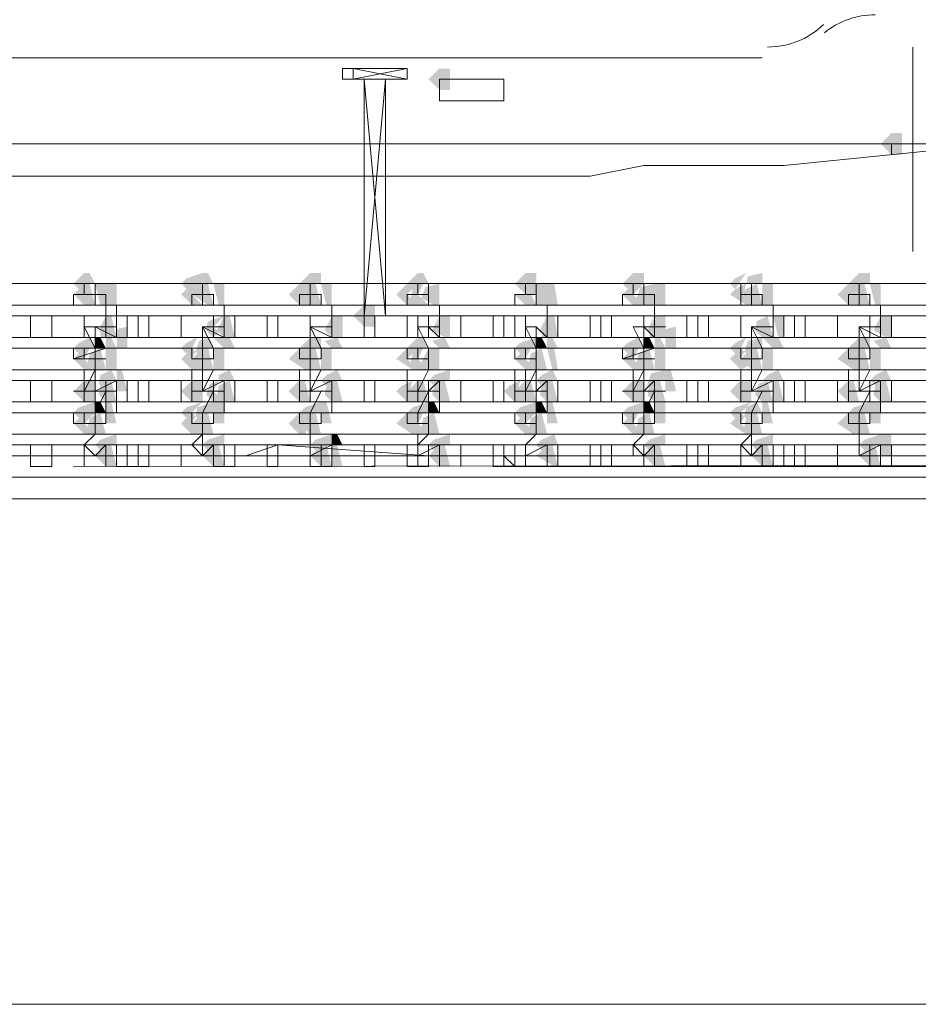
# Model space of a CAD drawing. Header units: millimetres. Extents: x -3176 to 162662, y -36434 to 57907.
# Tile 66 of 155: x 72193 to 73081, y 46511 to 47485. Entities that reach past the tile are written whole.
import ezdxf

# ---------------------------------------------------------------- set-up
doc = ezdxf.new("R2010")
doc.units = ezdxf.units.MM
doc.linetypes.add('1-Sheet - 32170-CIV-6170-DW-2035-015-01 - RZUTY$0$IMPORT-HIDDENX2 _6_', pattern=[238125000.0, 158750000.0, -79375000.0])
doc.layers.get('0').update_dxf_attribs({"lineweight": 5})
doc.layers.add('1-Sheet - 32170-CIV-6170-DW-2035-015-01 - RZUTY$0$CIV_KEYPLAN', color=8, linetype='Continuous', lineweight=0)
doc.layers.add('1-Sheet - 32170-CIV-6170-DW-2035-015-01 - RZUTY$0$PLAN ORIENTACYJNY _KEY PLAN__dwg _3_', color=8, linetype='Continuous', lineweight=0)

# ---------------------------------------------------------------- blocks, each defined once
blk = doc.blocks.new('1-Sheet - 32170-CIV-6170-DW-2035-015-01 - RZUTY$0$PLAN ORIENTACYJNY _KEY PLAN__dwg_A$Ccfc037ab-730732-A_KEY_PLAN')
at = {"layer": '1-Sheet - 32170-CIV-6170-DW-2035-015-01 - RZUTY$0$CIV_KEYPLAN'}
for points in [[(1048.743, 2202.969), (1048.743, 2205.098), (1047.679, 2205.098), (1046.614, 2204.033), (1047.679, 2202.969)], [(1092.383, 2196.583), (1093.447, 2196.583), (1093.447, 2198.711), (1092.383, 2198.711), (1091.318, 2197.647)], [(1012.022, 2183.278), (1013.087, 2183.81), (1013.619, 2183.81), (1013.087, 2184.875), (1012.554, 2184.875), (1011.49, 2183.81)], [(1023.198, 2182.746), (1023.73, 2183.278), (1023.553, 2184.165), (1024.263, 2184.875), (1022.666, 2184.342), (1022.134, 2183.81), (1022.666, 2183.278)], [(1023.73, 2183.278), (1024.795, 2183.81), (1025.327, 2183.81), (1024.795, 2184.875), (1024.263, 2184.875), (1023.198, 2183.81)], [(1034.374, 2183.278), (1035.439, 2183.81), (1035.971, 2183.81), (1035.971, 2184.875), (1034.906, 2184.875), (1033.842, 2183.81)], [(1045.018, 2183.278), (1046.082, 2183.81), (1046.614, 2183.81), (1046.082, 2184.875), (1045.55, 2184.875), (1044.486, 2183.81)], [(1056.194, 2182.746), (1057.258, 2182.746), (1057.258, 2184.875), (1056.194, 2184.875), (1055.129, 2183.81), (1055.662, 2183.278)], [(1066.838, 2182.746), (1067.902, 2183.81), (1067.902, 2184.875), (1066.838, 2184.875), (1065.773, 2183.81), (1066.305, 2183.278)], [(1076.949, 2183.278), (1078.013, 2184.875), (1076.949, 2184.342), (1076.417, 2183.81)], [(1079.078, 2183.81), (1079.61, 2183.81), (1079.61, 2184.875), (1078.191, 2184.52), (1078.013, 2183.81), (1078.546, 2183.81)], [(1088.657, 2183.278), (1089.722, 2183.81), (1090.254, 2183.81), (1090.254, 2184.875), (1089.189, 2184.875), (1088.125, 2183.81)], [(1013.619, 2181.681), (1013.087, 2183.81), (1012.022, 2183.278), (1011.49, 2182.746), (1012.554, 2181.681)], [(1014.683, 2181.681), (1014.683, 2183.81), (1013.619, 2183.81), (1014.151, 2181.681)], [(1014.683, 2181.681), (1015.748, 2181.681), (1015.748, 2183.81), (1014.683, 2183.81), (1014.683, 2182.746)], [(1025.327, 2181.681), (1024.795, 2183.81), (1023.73, 2183.278), (1023.198, 2182.746), (1024.795, 2181.681)], [(1026.391, 2181.681), (1026.391, 2183.81), (1025.327, 2183.81), (1025.859, 2181.681)], [(1034.906, 2181.681), (1034.197, 2183.101), (1034.374, 2183.278), (1033.842, 2183.81), (1032.778, 2182.746), (1033.842, 2181.681)], [(1035.971, 2181.681), (1035.439, 2183.81), (1034.374, 2183.278), (1033.842, 2182.746), (1034.906, 2181.681)], [(1037.035, 2181.681), (1037.035, 2183.81), (1035.971, 2183.81), (1036.503, 2181.681)], [(1044.486, 2181.681), (1045.55, 2181.681), (1044.486, 2182.746), (1045.018, 2183.278), (1044.486, 2183.81), (1043.421, 2182.746)], [(1046.614, 2181.681), (1045.55, 2182.746), (1046.082, 2183.81), (1045.018, 2183.278), (1044.84, 2182.391), (1045.55, 2181.681)], [(1047.679, 2181.681), (1047.679, 2183.81), (1046.26, 2183.455), (1045.905, 2182.391), (1047.147, 2181.681)], [(1058.323, 2181.681), (1058.323, 2183.81), (1057.258, 2183.81), (1057.258, 2181.681)], [(1059.044, 2181.681), (1059.387, 2181.681), (1059.044, 2183.81), (1058.323, 2183.81), (1058.323, 2181.681)], [(1067.902, 2181.681), (1068.966, 2181.681), (1068.966, 2183.81), (1067.547, 2183.455), (1067.192, 2182.391)], [(1070.031, 2181.681), (1070.031, 2183.81), (1068.966, 2183.81), (1068.966, 2181.681)], [(1078.546, 2181.681), (1077.836, 2183.101), (1078.013, 2183.81), (1076.949, 2183.278), (1076.417, 2182.746), (1078.013, 2181.681)], [(1079.61, 2181.681), (1079.078, 2183.81), (1078.013, 2183.278), (1077.481, 2182.746), (1078.546, 2181.681)], [(1080.674, 2181.681), (1080.674, 2183.81), (1079.61, 2183.81), (1079.61, 2181.681)], [(1089.189, 2181.681), (1088.48, 2183.101), (1088.657, 2183.278), (1088.125, 2183.81), (1087.061, 2182.746), (1088.125, 2181.681)], [(1089.189, 2181.681), (1090.254, 2181.681), (1089.722, 2183.81), (1088.657, 2183.278), (1088.125, 2182.746)], [(1091.318, 2181.681), (1091.318, 2183.81), (1090.254, 2183.81), (1090.786, 2181.681)], [(1024.263, 2181.681), (1022.666, 2183.278), (1022.134, 2182.746), (1023.198, 2181.681)], [(1057.258, 2181.681), (1056.726, 2182.746), (1055.129, 2182.746), (1056.194, 2181.681)], [(1066.838, 2181.681), (1067.902, 2181.681), (1066.305, 2183.278), (1065.773, 2182.746)], [(1041.293, 2179.553), (1041.293, 2181.681), (1040.228, 2181.681), (1039.164, 2180.617), (1040.228, 2179.553)], [(1015.215, 2178.488), (1015.748, 2178.488), (1015.215, 2180.617), (1014.683, 2180.617), (1013.974, 2179.198), (1014.683, 2178.488)], [(1025.327, 2178.488), (1025.859, 2179.02), (1025.327, 2179.553), (1026.391, 2180.617), (1024.795, 2180.085), (1024.617, 2179.198)], [(1026.924, 2178.488), (1027.456, 2178.488), (1026.924, 2180.617), (1026.391, 2180.617), (1025.682, 2179.198), (1026.391, 2178.488)], [(1037.567, 2178.488), (1038.099, 2178.488), (1038.099, 2180.617), (1037.035, 2180.617), (1036.325, 2179.198), (1037.035, 2178.488)], [(1048.743, 2178.488), (1048.743, 2180.617), (1047.679, 2180.617), (1046.969, 2179.198), (1048.211, 2178.488)], [(1058.855, 2178.488), (1059.387, 2178.488), (1059.044, 2180.617), (1058.323, 2180.617), (1057.613, 2179.198), (1058.323, 2178.488)], [(1069.498, 2178.488), (1070.031, 2178.488), (1070.031, 2180.617), (1068.966, 2180.617), (1068.257, 2179.198), (1068.966, 2178.488)], [(1079.61, 2178.488), (1080.674, 2178.488), (1080.142, 2180.617), (1079.078, 2180.085), (1078.9, 2179.198)], [(1081.739, 2178.488), (1081.739, 2180.617), (1080.674, 2180.617), (1081.207, 2178.488)], [(1092.383, 2178.488), (1092.383, 2180.617), (1091.318, 2180.617), (1090.609, 2179.198), (1091.85, 2178.488)], [(1015.748, 2177.424), (1016.812, 2177.424), (1016.812, 2179.553), (1015.748, 2179.316), (1015.748, 2178.488)], [(1071.095, 2177.424), (1071.095, 2179.553), (1070.031, 2179.316), (1070.031, 2177.424)], [(1012.022, 2176.892), (1013.087, 2177.424), (1013.619, 2177.424), (1013.087, 2178.488), (1012.022, 2177.956), (1011.49, 2177.424)], [(1014.151, 2177.424), (1014.683, 2177.424), (1014.151, 2178.488), (1013.619, 2178.488), (1013.619, 2177.424)], [(1023.198, 2176.36), (1023.553, 2177.069), (1023.198, 2177.424), (1023.73, 2178.488), (1022.666, 2177.956), (1022.134, 2177.424), (1022.666, 2176.892)], [(1023.73, 2176.892), (1024.795, 2177.424), (1025.327, 2177.424), (1024.795, 2178.488), (1023.908, 2178.133), (1023.553, 2177.069)], [(1027.456, 2177.424), (1026.924, 2178.488), (1025.327, 2178.488), (1026.391, 2177.424)], [(1034.374, 2176.892), (1035.439, 2177.424), (1035.971, 2177.424), (1035.971, 2178.488), (1034.906, 2178.488), (1033.842, 2177.424)], [(1038.099, 2177.424), (1037.567, 2178.488), (1036.325, 2178.133), (1037.035, 2177.424)], [(1045.018, 2176.892), (1046.082, 2177.424), (1046.614, 2177.424), (1046.082, 2178.488), (1045.55, 2178.488), (1044.486, 2177.424)], [(1047.679, 2177.424), (1048.743, 2177.424), (1048.211, 2178.488), (1046.969, 2178.133), (1047.324, 2177.779)], [(1055.662, 2176.892), (1056.726, 2177.424), (1057.258, 2177.424), (1057.258, 2178.488), (1055.662, 2177.956), (1055.129, 2177.424)], [(1057.79, 2177.424), (1058.323, 2177.424), (1057.79, 2178.488), (1057.258, 2178.488), (1057.258, 2177.424)], [(1066.305, 2176.892), (1067.37, 2177.424), (1067.902, 2177.424), (1067.37, 2178.488), (1066.305, 2177.956), (1065.773, 2177.424)], [(1068.434, 2177.424), (1068.966, 2177.424), (1068.434, 2178.488), (1067.902, 2178.488), (1067.902, 2177.424)], [(1077.481, 2176.36), (1077.836, 2177.069), (1077.481, 2177.424), (1078.013, 2178.488), (1076.949, 2177.956), (1076.417, 2177.424), (1076.949, 2176.892)], [(1078.013, 2176.892), (1079.078, 2177.424), (1079.61, 2177.424), (1079.61, 2178.488), (1078.191, 2178.133), (1077.836, 2177.069)], [(1081.739, 2177.424), (1081.207, 2178.488), (1079.61, 2178.488), (1080.674, 2177.424)], [(1088.657, 2176.892), (1089.722, 2177.424), (1090.254, 2177.424), (1090.254, 2178.488), (1089.189, 2178.488), (1088.125, 2177.424)], [(1091.318, 2177.424), (1092.383, 2177.424), (1091.85, 2178.488), (1090.609, 2178.133), (1090.963, 2177.779)], [(1013.619, 2175.295), (1012.554, 2176.36), (1013.087, 2177.424), (1012.022, 2176.892), (1011.49, 2176.36), (1012.554, 2175.295)], [(1013.619, 2175.295), (1014.683, 2175.295), (1014.151, 2177.424), (1013.087, 2176.892), (1012.909, 2176.005), (1013.264, 2175.65)], [(1014.683, 2175.295), (1015.748, 2175.295), (1015.748, 2177.424), (1014.683, 2177.424), (1014.683, 2176.36)], [(1024.263, 2175.295), (1022.666, 2176.892), (1022.134, 2176.36), (1023.198, 2175.295)], [(1024.263, 2175.295), (1025.327, 2175.295), (1024.795, 2177.424), (1023.73, 2176.892), (1023.198, 2176.36)], [(1025.327, 2175.295), (1026.391, 2175.295), (1026.391, 2177.424), (1025.327, 2177.424), (1025.327, 2176.36)], [(1034.906, 2175.295), (1034.197, 2176.714), (1034.374, 2176.892), (1033.842, 2177.424), (1032.778, 2176.36), (1034.374, 2175.295)], [(1034.906, 2175.295), (1035.971, 2175.295), (1035.439, 2177.424), (1034.374, 2176.892), (1033.842, 2176.36), (1034.552, 2175.65)], [(1037.035, 2175.295), (1037.035, 2177.424), (1035.971, 2177.424), (1035.971, 2175.295)], [(1045.55, 2175.295), (1044.486, 2176.36), (1045.018, 2176.892), (1044.486, 2177.424), (1043.421, 2176.36), (1045.018, 2175.295)], [(1046.614, 2175.295), (1045.55, 2176.36), (1046.082, 2177.424), (1045.018, 2176.892), (1044.84, 2176.005), (1045.55, 2175.295)], [(1047.679, 2175.295), (1047.679, 2177.424), (1046.614, 2177.424), (1045.905, 2176.005), (1046.614, 2175.295)], [(1056.194, 2175.295), (1057.258, 2175.295), (1056.194, 2176.36), (1056.726, 2177.424), (1055.662, 2176.892), (1055.129, 2176.36), (1055.839, 2175.65)], [(1057.258, 2175.295), (1058.323, 2175.295), (1057.79, 2177.424), (1056.726, 2176.892), (1056.549, 2176.005), (1056.903, 2175.65)], [(1059.044, 2175.295), (1059.387, 2175.295), (1059.044, 2177.424), (1058.323, 2177.424), (1058.855, 2175.295)], [(1067.902, 2175.295), (1066.838, 2176.36), (1067.37, 2177.424), (1066.305, 2176.892), (1065.773, 2176.36), (1066.838, 2175.295)], [(1068.966, 2175.295), (1068.434, 2177.424), (1067.37, 2176.892), (1067.192, 2176.005), (1067.902, 2175.295)], [(1068.966, 2175.295), (1070.031, 2175.295), (1070.031, 2177.424), (1068.966, 2177.424), (1068.966, 2176.36)], [(1077.481, 2175.295), (1078.191, 2175.65), (1076.949, 2176.892), (1076.417, 2176.36), (1077.126, 2175.65)], [(1079.61, 2175.295), (1079.078, 2177.424), (1078.013, 2176.892), (1077.481, 2176.36), (1078.546, 2175.295)], [(1080.674, 2175.295), (1080.674, 2177.424), (1079.61, 2177.424), (1079.61, 2175.295)], [(1089.189, 2175.295), (1088.48, 2176.714), (1088.657, 2176.892), (1088.125, 2177.424), (1087.061, 2176.36), (1088.657, 2175.295)], [(1089.189, 2175.295), (1090.254, 2175.295), (1089.722, 2177.424), (1088.657, 2176.892), (1088.125, 2176.36), (1088.835, 2175.65)], [(1091.318, 2175.295), (1091.318, 2177.424), (1090.254, 2177.424), (1090.254, 2175.295)], [(1014.151, 2173.699), (1015.215, 2174.231), (1015.748, 2174.231), (1015.215, 2175.295), (1014.151, 2174.763), (1013.974, 2173.876)], [(1016.28, 2173.166), (1016.812, 2173.166), (1016.28, 2175.295), (1015.748, 2175.295), (1015.748, 2173.166)], [(1026.391, 2174.231), (1027.456, 2174.231), (1026.924, 2175.295), (1025.859, 2174.763), (1025.859, 2174.231)], [(1036.503, 2173.699), (1037.567, 2174.231), (1038.099, 2174.231), (1037.567, 2175.295), (1036.503, 2174.763), (1035.971, 2174.231)], [(1047.147, 2173.699), (1048.211, 2174.231), (1048.743, 2174.231), (1048.743, 2175.295), (1047.147, 2174.763), (1046.614, 2174.231)], [(1057.79, 2173.699), (1059.044, 2174.231), (1059.387, 2174.231), (1058.855, 2175.295), (1057.79, 2174.763), (1057.258, 2174.231)], [(1068.434, 2173.699), (1069.498, 2174.231), (1070.031, 2174.231), (1070.031, 2175.295), (1068.611, 2174.94), (1068.257, 2173.876)], [(1070.563, 2173.166), (1071.095, 2173.166), (1070.563, 2175.295), (1070.031, 2175.295), (1070.031, 2173.166)], [(1080.142, 2174.231), (1081.739, 2174.231), (1081.207, 2175.295), (1080.142, 2174.763), (1079.61, 2174.231)], [(1090.786, 2173.699), (1091.85, 2174.231), (1092.383, 2174.231), (1091.85, 2175.295), (1090.786, 2174.763), (1090.254, 2174.231)], [(1012.554, 2172.102), (1013.619, 2172.102), (1013.619, 2174.231), (1012.554, 2174.231), (1011.49, 2173.166)], [(1014.683, 2172.102), (1015.748, 2172.102), (1015.215, 2174.231), (1014.151, 2173.699), (1013.974, 2172.812)], [(1023.198, 2172.102), (1024.263, 2172.102), (1024.263, 2174.231), (1023.198, 2174.231), (1022.134, 2173.166)], [(1026.391, 2172.102), (1025.327, 2173.166), (1025.859, 2174.231), (1024.972, 2173.876), (1024.617, 2172.812), (1025.327, 2172.102)], [(1026.391, 2172.102), (1027.456, 2172.102), (1026.924, 2174.231), (1025.859, 2173.699), (1025.682, 2172.812)], [(1034.906, 2172.102), (1034.374, 2174.231), (1033.842, 2174.231), (1032.778, 2173.166), (1033.842, 2172.102)], [(1037.035, 2172.102), (1038.099, 2172.102), (1037.567, 2174.231), (1036.503, 2173.699), (1036.325, 2172.812)], [(1044.486, 2172.102), (1045.55, 2172.102), (1044.84, 2173.521), (1045.018, 2174.231), (1043.953, 2173.699), (1043.421, 2173.166)], [(1046.614, 2172.102), (1046.082, 2174.231), (1045.55, 2174.231), (1044.486, 2173.166), (1045.55, 2172.102)], [(1047.679, 2172.102), (1048.743, 2172.102), (1048.211, 2174.231), (1047.147, 2173.699), (1046.969, 2172.812), (1047.324, 2172.457)], [(1055.129, 2172.102), (1056.194, 2172.102), (1055.484, 2173.521), (1055.662, 2174.231), (1054.597, 2173.699), (1054.065, 2173.166)], [(1057.258, 2172.102), (1056.726, 2174.231), (1056.194, 2174.231), (1055.129, 2173.166), (1056.194, 2172.102)], [(1058.323, 2172.102), (1059.387, 2172.102), (1058.855, 2174.231), (1057.79, 2173.699), (1057.613, 2172.812), (1057.968, 2172.457)], [(1066.838, 2172.102), (1067.902, 2172.102), (1067.902, 2174.231), (1066.838, 2174.231), (1065.773, 2173.166)], [(1070.031, 2172.102), (1069.498, 2174.231), (1068.434, 2173.699), (1068.257, 2172.812), (1068.966, 2172.102)], [(1078.546, 2172.102), (1078.546, 2174.231), (1077.481, 2174.231), (1076.417, 2173.166), (1077.481, 2172.102)], [(1080.674, 2172.102), (1080.142, 2174.231), (1079.255, 2173.876), (1078.9, 2172.812), (1079.61, 2172.102)], [(1081.739, 2172.102), (1081.207, 2174.231), (1080.674, 2174.231), (1080.674, 2172.102)], [(1089.189, 2172.102), (1088.657, 2174.231), (1088.125, 2174.231), (1087.061, 2173.166), (1088.125, 2172.102)], [(1091.318, 2172.102), (1092.383, 2172.102), (1091.85, 2174.231), (1090.786, 2173.699), (1090.609, 2172.812)], [(1012.554, 2169.973), (1013.619, 2171.038), (1013.619, 2172.102), (1012.022, 2171.57), (1011.49, 2171.038), (1012.022, 2170.505)], [(1014.151, 2171.038), (1014.683, 2171.038), (1014.151, 2172.102), (1013.619, 2172.102), (1013.619, 2171.038)], [(1015.748, 2169.973), (1015.215, 2172.102), (1014.683, 2172.102), (1014.683, 2169.973)], [(1023.198, 2169.973), (1023.553, 2170.683), (1023.198, 2171.038), (1024.263, 2172.102), (1022.666, 2171.57), (1022.134, 2171.038), (1022.666, 2170.505)], [(1023.73, 2170.505), (1024.795, 2171.038), (1025.327, 2171.038), (1025.327, 2172.102), (1023.73, 2171.57), (1023.553, 2170.683)], [(1026.391, 2169.973), (1026.391, 2172.102), (1025.327, 2172.102), (1025.327, 2169.973)], [(1034.374, 2170.505), (1035.439, 2171.038), (1035.971, 2171.038), (1035.971, 2172.102), (1034.374, 2171.57), (1033.842, 2171.038)], [(1037.035, 2169.973), (1036.503, 2172.102), (1035.971, 2172.102), (1035.971, 2169.973)], [(1045.018, 2170.505), (1046.082, 2171.038), (1046.614, 2171.038), (1046.614, 2172.102), (1045.018, 2171.57), (1044.486, 2171.038)], [(1047.147, 2171.038), (1047.679, 2171.038), (1047.147, 2172.102), (1046.614, 2172.102), (1046.614, 2171.038)], [(1056.194, 2169.973), (1057.258, 2171.038), (1057.258, 2172.102), (1055.662, 2171.57), (1055.129, 2171.038), (1055.662, 2170.505)], [(1057.258, 2171.038), (1058.323, 2171.038), (1057.79, 2172.102), (1057.258, 2172.102)], [(1059.044, 2169.973), (1059.387, 2169.973), (1058.855, 2172.102), (1058.323, 2172.102), (1058.323, 2169.973)], [(1066.305, 2170.505), (1067.37, 2171.038), (1067.902, 2171.038), (1067.902, 2172.102), (1066.305, 2171.57), (1065.773, 2171.038)], [(1068.434, 2171.038), (1068.966, 2171.038), (1068.434, 2172.102), (1067.902, 2172.102), (1067.902, 2171.038)], [(1070.031, 2169.973), (1070.031, 2172.102), (1068.966, 2172.102), (1068.966, 2169.973)], [(1077.481, 2169.973), (1077.836, 2170.683), (1077.481, 2171.038), (1078.546, 2172.102), (1076.949, 2171.57), (1076.417, 2171.038), (1076.949, 2170.505)], [(1078.013, 2170.505), (1079.078, 2171.038), (1079.61, 2171.038), (1079.078, 2172.102), (1078.013, 2171.57), (1077.836, 2170.683)], [(1080.674, 2169.973), (1080.142, 2172.102), (1079.61, 2172.102), (1079.61, 2169.973)], [(1088.657, 2170.505), (1089.722, 2171.038), (1090.254, 2171.038), (1090.254, 2172.102), (1088.657, 2171.57), (1088.125, 2171.038)], [(1091.318, 2169.973), (1091.318, 2172.102), (1090.254, 2172.102), (1090.254, 2169.973)], [(1014.683, 2168.909), (1014.151, 2171.038), (1013.087, 2170.505), (1012.909, 2169.618), (1013.619, 2168.909)], [(1024.263, 2168.909), (1025.327, 2168.909), (1024.795, 2171.038), (1023.73, 2170.505), (1023.198, 2169.973)], [(1034.374, 2168.909), (1034.552, 2169.264), (1034.197, 2170.328), (1034.374, 2170.505), (1033.842, 2171.038), (1032.778, 2169.973), (1033.842, 2168.909)], [(1035.971, 2168.909), (1035.439, 2171.038), (1034.374, 2170.505), (1033.842, 2169.973), (1034.906, 2168.909)], [(1045.55, 2168.909), (1044.84, 2170.328), (1045.018, 2170.505), (1044.486, 2171.038), (1043.421, 2169.973), (1045.018, 2168.909)], [(1046.614, 2168.909), (1045.55, 2169.973), (1046.082, 2171.038), (1045.018, 2170.505), (1044.486, 2169.973), (1045.55, 2168.909)], [(1046.614, 2168.909), (1047.679, 2168.909), (1047.147, 2171.038), (1046.082, 2170.505), (1045.905, 2169.618), (1046.26, 2169.264)], [(1057.258, 2168.909), (1058.323, 2168.909), (1057.79, 2171.038), (1056.726, 2170.505), (1056.549, 2169.618), (1056.903, 2169.264)], [(1067.902, 2168.909), (1066.838, 2169.973), (1067.37, 2171.038), (1066.305, 2170.505), (1065.773, 2169.973), (1066.838, 2168.909)], [(1068.966, 2168.909), (1068.434, 2171.038), (1067.37, 2170.505), (1067.192, 2169.618), (1067.902, 2168.909)], [(1078.546, 2168.909), (1079.61, 2168.909), (1079.078, 2171.038), (1078.013, 2170.505), (1077.836, 2169.618), (1078.191, 2169.264)], [(1089.189, 2168.909), (1088.48, 2170.328), (1088.657, 2170.505), (1088.125, 2171.038), (1087.061, 2169.973), (1088.657, 2168.909)], [(1090.254, 2168.909), (1089.722, 2171.038), (1088.657, 2170.505), (1088.125, 2169.973), (1089.189, 2168.909)], [(1012.554, 2168.909), (1013.619, 2168.909), (1012.022, 2170.505), (1011.49, 2169.973), (1012.2, 2169.264)], [(1024.263, 2168.909), (1022.666, 2170.505), (1022.134, 2169.973), (1023.198, 2168.909)], [(1056.194, 2168.909), (1057.258, 2168.909), (1055.662, 2170.505), (1055.129, 2169.973), (1055.839, 2169.264)], [(1078.546, 2168.909), (1076.949, 2170.505), (1076.417, 2169.973), (1078.013, 2168.909)], [(1014.151, 2167.312), (1015.215, 2167.845), (1015.748, 2167.845), (1015.748, 2168.909), (1014.151, 2168.377), (1013.619, 2167.845)], [(1024.795, 2167.312), (1025.859, 2167.845), (1026.391, 2167.845), (1026.391, 2168.909), (1024.795, 2168.377), (1024.263, 2167.845)], [(1035.439, 2167.312), (1036.503, 2167.845), (1037.035, 2167.845), (1037.035, 2168.909), (1035.439, 2168.377), (1034.906, 2167.845)], [(1037.035, 2167.845), (1038.099, 2167.845), (1037.567, 2168.909), (1037.035, 2168.909)], [(1047.147, 2167.312), (1048.211, 2167.845), (1048.743, 2167.845), (1048.743, 2168.909), (1047.147, 2168.377), (1046.614, 2167.845)], [(1057.79, 2167.312), (1059.044, 2167.845), (1059.387, 2167.845), (1059.044, 2168.909), (1057.79, 2168.377), (1057.258, 2167.845)], [(1068.434, 2167.312), (1069.498, 2167.845), (1070.031, 2167.845), (1070.031, 2168.909), (1068.434, 2168.377), (1067.902, 2167.845)], [(1079.078, 2167.312), (1080.142, 2167.845), (1080.674, 2167.845), (1080.674, 2168.909), (1079.078, 2168.377), (1078.546, 2167.845)], [(1089.722, 2167.312), (1090.786, 2167.845), (1091.318, 2167.845), (1091.318, 2168.909), (1089.722, 2168.377), (1089.189, 2167.845)], [(1092.383, 2166.78), (1092.383, 2168.909), (1091.318, 2168.909), (1091.318, 2166.78)], [(1014.683, 2165.716), (1015.748, 2165.716), (1015.215, 2167.845), (1014.151, 2167.312), (1013.619, 2166.78), (1014.328, 2166.071)], [(1025.327, 2165.716), (1026.391, 2165.716), (1025.859, 2167.845), (1024.795, 2167.312), (1024.263, 2166.78), (1024.972, 2166.071)], [(1035.971, 2165.716), (1037.035, 2165.716), (1036.503, 2167.845), (1035.439, 2167.312), (1034.906, 2166.78), (1035.616, 2166.071)], [(1038.099, 2165.716), (1037.567, 2167.845), (1037.035, 2167.845), (1037.035, 2165.716)], [(1047.679, 2165.716), (1048.743, 2165.716), (1048.211, 2167.845), (1047.147, 2167.312), (1046.614, 2166.78), (1047.324, 2166.071)], [(1059.387, 2165.716), (1058.855, 2167.845), (1057.79, 2167.312), (1057.258, 2166.78), (1059.044, 2165.716)], [(1068.966, 2165.716), (1070.031, 2165.716), (1069.498, 2167.845), (1068.434, 2167.312), (1067.902, 2166.78), (1068.611, 2166.071)], [(1079.61, 2165.716), (1080.674, 2165.716), (1080.142, 2167.845), (1079.078, 2167.312), (1078.546, 2166.78), (1079.255, 2166.071)], [(1090.254, 2165.716), (1091.318, 2165.716), (1090.786, 2167.845), (1089.722, 2167.312), (1089.189, 2166.78), (1089.899, 2166.071)]]:
    blk.add_hatch(color=256, dxfattribs=at).paths.add_polyline_path(points)
h = blk.add_hatch(color=256, dxfattribs=at)
h.paths.add_polyline_path([(1014.683, 2178.488), (1014.151, 2179.02), (1014.151, 2178.488)])
h.paths.add_polyline_path([(1015.748, 2177.424), (1015.215, 2178.488), (1014.683, 2178.488), (1014.683, 2177.424)])
h = blk.add_hatch(color=256, dxfattribs=at)
h.paths.add_polyline_path([(1058.323, 2178.488), (1057.79, 2179.02), (1057.79, 2178.488)])
h.paths.add_polyline_path([(1059.044, 2177.424), (1059.387, 2177.424), (1058.855, 2178.488), (1058.323, 2178.488), (1058.323, 2177.424)])
h = blk.add_hatch(color=256, dxfattribs=at)
h.paths.add_polyline_path([(1068.966, 2178.488), (1068.434, 2179.02), (1068.434, 2178.488)])
h.paths.add_polyline_path([(1070.031, 2177.424), (1069.498, 2178.488), (1068.966, 2178.488), (1068.966, 2177.424)])
for p, q in [((1094.511, 2187.003), (1094.511, 2207.226)), ((638.959, 2206.162), (1079.61, 2206.162)), ((1092.383, 2197.647), (1092.383, 2196.583)), ((1012.554, 2182.746), (1012.554, 2183.81)), ((1013.619, 2181.681), (1013.619, 2183.81)), ((1024.263, 2181.681), (1024.263, 2183.81)), ((1034.906, 2181.681), (1034.906, 2183.81)), ((1045.55, 2182.746), (1045.55, 2183.81)), ((1046.614, 2181.681), (1046.614, 2183.81)), ((1056.194, 2182.746), (1056.194, 2183.81)), ((1057.258, 2181.681), (1057.258, 2183.81)), ((1066.838, 2182.746), (1066.838, 2183.81)), ((1067.902, 2181.681), (1067.902, 2183.81)), ((1077.481, 2181.681), (1077.481, 2183.81)), ((1078.546, 2181.681), (1078.546, 2183.81)), ((1089.189, 2181.681), (1089.189, 2183.81)), ((1007.233, 2180.617), (1007.233, 2178.488)), ((1009.361, 2178.488), (1009.361, 2180.617)), ((1012.554, 2178.488), (1012.554, 2180.617)), ((1016.812, 2178.488), (1016.812, 2180.617)), ((1017.876, 2180.617), (1017.876, 2178.488)), ((1018.941, 2178.488), (1018.941, 2180.617)), ((1022.134, 2178.488), (1022.134, 2180.617)), ((1025.327, 2180.617), (1025.327, 2178.488)), ((1027.456, 2178.488), (1027.456, 2180.617)), ((1030.649, 2180.617), (1030.649, 2178.488)), ((1031.713, 2178.488), (1031.713, 2180.617)), ((1034.906, 2180.617), (1034.906, 2172.102)), ((1041.293, 2178.488), (1041.293, 2180.617)), ((1044.486, 2178.488), (1044.486, 2180.617)), ((1045.55, 2180.617), (1045.55, 2178.488)), ((1046.614, 2178.488), (1046.614, 2180.617)), ((1049.808, 2180.617), (1049.808, 2178.488)), ((1053.001, 2180.617), (1053.001, 2178.488)), ((1054.065, 2178.488), (1054.065, 2180.617)), ((1055.129, 2180.617), (1055.129, 2178.488)), ((1056.194, 2178.488), (1056.194, 2180.617)), ((1059.387, 2178.488), (1059.387, 2180.617)), ((1062.58, 2180.617), (1062.58, 2178.488)), ((1063.644, 2178.488), (1063.644, 2180.617)), ((1064.709, 2180.617), (1064.709, 2178.488)), ((1072.159, 2178.488), (1072.159, 2180.617)), ((1073.224, 2180.617), (1073.224, 2178.488)), ((1074.288, 2178.488), (1074.288, 2180.617)), ((1077.481, 2178.488), (1077.481, 2180.617)), ((1081.739, 2178.488), (1081.739, 2180.617)), ((1082.803, 2180.617), (1082.803, 2178.488)), ((1083.868, 2178.488), (1083.868, 2180.617)), ((1087.061, 2180.617), (1087.061, 2178.488)), ((1090.254, 2180.617), (1090.254, 2178.488)), ((1092.383, 2180.617), (1092.383, 2178.488)), ((1034.906, 2179.553), (1037.035, 2179.553)), ((1011.49, 2177.424), (1011.49, 2176.36)), ((1012.554, 2176.36), (1012.554, 2177.424)), ((1045.55, 2177.424), (1045.55, 2176.36)), ((1056.194, 2176.36), (1056.194, 2177.424)), ((1065.773, 2177.424), (1065.773, 2176.36)), ((1066.838, 2176.36), (1066.838, 2177.424)), ((1012.554, 2172.102), (1012.554, 2175.295)), ((1012.554, 2173.166), (1013.619, 2175.295)), ((1023.198, 2175.295), (1023.198, 2172.102)), ((1033.842, 2175.295), (1033.842, 2172.102)), ((1044.486, 2172.102), (1044.486, 2175.295)), ((1055.129, 2175.295), (1055.129, 2172.102)), ((1056.194, 2172.102), (1056.194, 2175.295)), ((1056.194, 2173.166), (1057.258, 2175.295)), ((1066.838, 2172.102), (1066.838, 2175.295)), ((1066.838, 2173.166), (1067.902, 2175.295)), ((1077.481, 2175.295), (1077.481, 2172.102)), ((1088.125, 2175.295), (1088.125, 2172.102)), ((1007.233, 2174.231), (1007.233, 2172.102)), ((1009.361, 2174.231), (1009.361, 2172.102)), ((1016.812, 2172.102), (1016.812, 2174.231)), ((1017.876, 2174.231), (1017.876, 2172.102)), ((1018.941, 2172.102), (1018.941, 2174.231)), ((1022.134, 2174.231), (1022.134, 2172.102)), ((1025.327, 2174.231), (1025.327, 2172.102)), ((1027.456, 2174.231), (1027.456, 2172.102)), ((1030.649, 2174.231), (1030.649, 2172.102)), ((1031.713, 2172.102), (1031.713, 2174.231)), ((1040.228, 2174.231), (1040.228, 2172.102)), ((1041.293, 2172.102), (1041.293, 2174.231)), ((1045.55, 2174.231), (1045.55, 2172.102)), ((1049.808, 2174.231), (1049.808, 2172.102)), ((1053.001, 2174.231), (1053.001, 2172.102)), ((1054.065, 2172.102), (1054.065, 2174.231)), ((1059.387, 2172.102), (1059.387, 2174.231)), ((1062.58, 2174.231), (1062.58, 2172.102)), ((1063.644, 2172.102), (1063.644, 2174.231)), ((1064.709, 2172.102), (1064.709, 2174.231)), ((1072.159, 2172.102), (1072.159, 2174.231)), ((1073.224, 2174.231), (1073.224, 2172.102)), ((1074.288, 2172.102), (1074.288, 2174.231)), ((1081.739, 2172.102), (1081.739, 2174.231)), ((1082.803, 2174.231), (1082.803, 2172.102)), ((1083.868, 2172.102), (1083.868, 2174.231)), ((1087.061, 2172.102), (1087.061, 2174.231)), ((1090.254, 2174.231), (1090.254, 2172.102)), ((1092.383, 2174.231), (1092.383, 2172.102)), ((1015.748, 2173.166), (1011.49, 2173.166)), ((1013.619, 2171.038), (1014.683, 2173.166)), ((1026.391, 2173.166), (1023.198, 2173.166)), ((1033.842, 2173.166), (1037.035, 2173.166)), ((1047.679, 2173.166), (1044.486, 2173.166)), ((1055.129, 2173.166), (1058.323, 2173.166)), ((1070.031, 2173.166), (1065.773, 2173.166)), ((1067.902, 2171.038), (1068.966, 2173.166)), ((1080.674, 2173.166), (1077.481, 2173.166)), ((1088.125, 2173.166), (1091.318, 2173.166)), ((1012.554, 2169.973), (1012.554, 2171.038)), ((1056.194, 2169.973), (1056.194, 2171.038)), ((1066.838, 2169.973), (1066.838, 2171.038)), ((1045.55, 2168.909), (1045.55, 2165.716)), ((1012.554, 2167.845), (1012.554, 2165.716)), ((1016.812, 2165.716), (1016.812, 2167.845)), ((1017.876, 2167.845), (1017.876, 2165.716)), ((1022.134, 2165.716), (1022.134, 2167.845)), ((1026.391, 2165.716), (1026.391, 2167.845)), ((1031.713, 2167.845), (1046.614, 2166.78)), ((1035.971, 2167.845), (1035.971, 2165.716)), ((1049.808, 2167.845), (1049.808, 2165.716)), ((1054.065, 2165.716), (1054.065, 2167.845)), ((1059.387, 2165.716), (1059.387, 2167.845)), ((1062.58, 2167.845), (1062.58, 2165.716)), ((1063.644, 2165.716), (1063.644, 2167.845)), ((1064.709, 2167.845), (1064.709, 2165.716)), ((1066.838, 2167.845), (1066.838, 2166.78)), ((1067.902, 2167.845), (1067.902, 2165.716)), ((1072.159, 2167.845), (1072.159, 2165.716)), ((1073.224, 2167.845), (1073.224, 2165.716)), ((1074.288, 2165.716), (1074.288, 2167.845)), ((1077.481, 2167.845), (1078.546, 2166.78)), ((1080.674, 2167.845), (1080.674, 2165.716)), ((1081.739, 2165.716), (1081.739, 2167.845)), ((1082.803, 2167.845), (1082.803, 2165.716)), ((1083.868, 2165.716), (1083.868, 2167.845)), ((1087.061, 2165.716), (1087.061, 2167.845)), ((1090.254, 2167.845), (1090.254, 2165.716)), ((1092.383, 2165.716), (1092.383, 2167.845)), ((1151.987, 2166.78), (915.696, 2166.78)), ((909.31, 2162.523), (1162.631, 2162.523))]:
    blk.add_line(p, q, dxfattribs=at)
at = {"layer": '1-Sheet - 32170-CIV-6170-DW-2035-015-01 - RZUTY$0$CIV_KEYPLAN', "flags": 128}
for points in [[(1044.486, 2205.098), (1038.099, 2205.098), (1038.099, 2204.033), (1044.486, 2204.033), (1039.164, 2205.098), (1039.164, 2204.033), (1044.486, 2205.098), (1044.486, 2204.033)], [(1040.228, 2178.488), (1040.228, 2204.033), (1042.357, 2180.617), (1042.357, 2204.033), (1040.228, 2180.617)], [(695.371, 2198.711), (683.663, 2197.647), (695.371, 2196.583), (695.371, 2198.711), (710.272, 2197.647), (1220.107, 2197.647)], [(1103.026, 2197.647), (1081.739, 2195.518), (1067.902, 2195.518), (1062.58, 2194.454), (655.989, 2194.454), (655.989, 2195.518)], [(1111.541, 2174.231), (1111.541, 2172.102), (915.696, 2172.102), (915.696, 2174.231), (1115.799, 2174.231), (1115.799, 2187.003)], [(1014.683, 2178.488), (1014.683, 2182.746), (1011.49, 2182.746), (1011.49, 2181.681)], [(1023.198, 2181.681), (1023.198, 2182.746), (1025.327, 2182.746), (1025.327, 2181.681)], [(1033.842, 2181.681), (1033.842, 2182.746), (1035.971, 2182.746), (1035.971, 2181.681)], [(1046.614, 2182.746), (1044.486, 2182.746), (1044.486, 2181.681)], [(1057.258, 2182.746), (1055.129, 2182.746), (1055.129, 2181.681)], [(1067.902, 2179.553), (1068.966, 2178.488), (1068.966, 2182.746), (1065.773, 2182.746), (1065.773, 2181.681)], [(1079.61, 2181.681), (1079.61, 2182.746), (1077.481, 2182.746)], [(1088.125, 2181.681), (1088.125, 2182.746), (1090.254, 2182.746), (1090.254, 2181.681)], [(1014.683, 2165.716), (1014.683, 2167.845), (1013.619, 2166.78), (1012.554, 2167.845), (1013.619, 2168.909), (1013.619, 2179.553), (1015.748, 2178.488), (1015.748, 2181.681)], [(1023.198, 2177.424), (1023.198, 2176.36), (1025.327, 2176.36), (1025.327, 2177.424), (1024.263, 2179.553), (1026.391, 2178.488), (1026.391, 2181.681)], [(1033.842, 2177.424), (1033.842, 2176.36), (1035.971, 2176.36), (1035.971, 2177.424), (1034.906, 2179.553), (1037.035, 2178.488), (1037.035, 2181.681)], [(1046.614, 2179.553), (1047.679, 2178.488), (1047.679, 2181.681)], [(1056.194, 2165.716), (1056.194, 2167.845), (1057.258, 2168.909), (1057.258, 2179.553), (1058.323, 2178.488), (1058.323, 2181.681)], [(1080.674, 2181.681), (1080.674, 2178.488), (1078.546, 2179.553), (1078.546, 2173.166)], [(1091.318, 2181.681), (1091.318, 2178.488), (1089.189, 2179.553), (1090.254, 2177.424), (1090.254, 2176.36), (1088.125, 2176.36), (1088.125, 2177.424)], [(1115.799, 2178.488), (915.696, 2178.488), (915.696, 2180.617), (1115.799, 2180.617)], [(1068.966, 2165.716), (1068.966, 2167.845), (1067.902, 2166.78), (1066.838, 2167.845), (1067.902, 2168.909), (1067.902, 2180.617)], [(1013.619, 2177.424), (1012.554, 2179.553), (1015.748, 2179.553)], [(1024.263, 2173.166), (1024.263, 2179.553), (1026.391, 2179.553)], [(1045.55, 2173.166), (1046.614, 2175.295), (1046.614, 2177.424), (1045.55, 2179.553), (1047.679, 2179.553)], [(1057.258, 2177.424), (1056.194, 2179.553), (1057.258, 2179.553)], [(1067.902, 2177.424), (1066.838, 2179.553), (1070.031, 2179.553)], [(1080.674, 2179.553), (1078.546, 2179.553), (1079.61, 2177.424), (1079.61, 2176.36), (1077.481, 2176.36), (1077.481, 2177.424)], [(1089.189, 2173.166), (1089.189, 2179.553), (1091.318, 2179.553)], [(1014.683, 2176.36), (1011.49, 2176.36), (1014.683, 2177.424)], [(1044.486, 2177.424), (1044.486, 2176.36), (1046.614, 2176.36)], [(1055.129, 2177.424), (1055.129, 2176.36), (1057.258, 2176.36)], [(1068.966, 2176.36), (1065.773, 2176.36), (1068.966, 2177.424)], [(1025.327, 2175.295), (1024.263, 2173.166), (1026.391, 2174.231), (1026.391, 2171.038)], [(1035.971, 2175.295), (1034.906, 2173.166), (1037.035, 2174.231), (1037.035, 2171.038)], [(1079.61, 2175.295), (1078.546, 2173.166), (1080.674, 2174.231), (1080.674, 2171.038)], [(1090.254, 2175.295), (1089.189, 2173.166), (1091.318, 2174.231), (1091.318, 2171.038)], [(1011.49, 2171.038), (1011.49, 2169.973), (1014.683, 2169.973), (1014.683, 2174.231)], [(1013.619, 2173.166), (1015.748, 2174.231), (1015.748, 2171.038)], [(1047.679, 2171.038), (1047.679, 2174.231), (1046.614, 2173.166), (1045.55, 2171.038), (1045.55, 2169.973)], [(1045.55, 2167.845), (1046.614, 2168.909), (1046.614, 2174.231)], [(1057.258, 2173.166), (1058.323, 2174.231), (1058.323, 2171.038)], [(1067.902, 2173.166), (1068.966, 2174.231), (1068.966, 2169.973), (1065.773, 2169.973), (1065.773, 2171.038)], [(915.696, 2165.716), (915.696, 2167.845), (1115.799, 2167.845), (1115.799, 2173.166)], [(1025.327, 2173.166), (1024.263, 2171.038), (1024.263, 2166.78), (1025.327, 2167.845), (1025.327, 2165.716), (1027.456, 2165.716), (1027.456, 2167.845)], [(1034.906, 2166.78), (1037.035, 2167.845), (1037.035, 2165.716), (1034.906, 2165.716), (1034.906, 2171.038), (1035.971, 2173.166)], [(1079.61, 2165.716), (1079.61, 2167.845), (1078.546, 2166.78), (1078.546, 2171.038), (1079.61, 2173.166)], [(1091.318, 2165.716), (1091.318, 2167.845), (1089.189, 2166.78), (1089.189, 2171.038), (1090.254, 2173.166)], [(1023.198, 2171.038), (1023.198, 2169.973), (1025.327, 2169.973), (1025.327, 2171.038)], [(1033.842, 2171.038), (1033.842, 2169.973), (1035.971, 2169.973), (1035.971, 2171.038)], [(1044.486, 2171.038), (1044.486, 2169.973), (1046.614, 2169.973)], [(1055.129, 2171.038), (1055.129, 2169.973), (1057.258, 2169.973)], [(1079.61, 2171.038), (1079.61, 2169.973), (1077.481, 2169.973), (1077.481, 2171.038)], [(1088.125, 2171.038), (1088.125, 2169.973), (1090.254, 2169.973), (1090.254, 2171.038)], [(1024.263, 2168.909), (1023.198, 2167.845), (1024.263, 2166.78)], [(1078.546, 2168.909), (1077.481, 2167.845), (1077.481, 2165.716)], [(1007.233, 2167.845), (1007.233, 2165.716), (1009.361, 2165.716), (1009.361, 2167.845)], [(1015.748, 2167.845), (1015.748, 2165.716), (1018.941, 2165.716), (1018.941, 2167.845)], [(1028.52, 2166.78), (1031.713, 2167.845), (1031.713, 2165.716), (1030.649, 2165.716), (1030.649, 2167.845)], [(1040.228, 2167.845), (1040.228, 2165.716), (1041.293, 2165.716), (1041.293, 2167.845)], [(1044.486, 2167.845), (1044.486, 2165.716), (1046.614, 2165.716), (1046.614, 2167.845)], [(1047.679, 2165.716), (1047.679, 2167.845), (1045.55, 2166.78)], [(1053.001, 2167.845), (1053.001, 2165.716), (1423.403, 2165.716), (1423.403, 2166.78), (1425.532, 2166.78), (1425.532, 2167.845)], [(1055.129, 2167.845), (1055.129, 2165.716), (1054.065, 2166.78)], [(1058.323, 2165.716), (1058.323, 2167.845), (1056.194, 2166.78)], [(1818.286, 2166.78), (1956.654, 2166.78), (1011.49, 2165.716)], [(990.203, 2162.523), (990.203, 2112.497), (1151.987, 2112.497), (1151.987, 2162.523)]]:
    blk.add_lwpolyline(points, dxfattribs=at)
for points in [[(1047.679, 2204.033), (1054.065, 2204.033), (1054.065, 2201.904), (1047.679, 2201.904)], [(919.954, 2183.81), (919.954, 2181.681), (1107.284, 2181.681), (1107.284, 2183.81)], [(919.954, 2175.295), (919.954, 2177.424), (1107.284, 2177.424), (1107.284, 2175.295)], [(919.954, 2168.909), (919.954, 2171.038), (1107.284, 2171.038), (1107.284, 2168.909)]]:
    blk.add_lwpolyline(points, close=True, dxfattribs=at)
at = {"layer": '1-Sheet - 32170-CIV-6170-DW-2035-015-01 - RZUTY$0$CIV_KEYPLAN'}
for centre, radius, start, end in [((1090.785, 2202.44), 7.979, 89.99364, 128.94356), ((1080.142, 2215.21), 7.984, 270.00032, 313.76602)]:
    blk.add_arc(centre, radius, start, end, dxfattribs=at)
blk = doc.blocks.new('1-Sheet - 32170-CIV-6170-DW-2035-015-01 - RZUTY$0$PLAN ORIENTACYJNY _KEY PLAN__dwg_A$Cf23b0f8a-730733-A_KEY_PLAN')
at = {"layer": '1-Sheet - 32170-CIV-6170-DW-2035-015-01 - RZUTY$0$CIV_KEYPLAN', "linetype": '1-Sheet - 32170-CIV-6170-DW-2035-015-01 - RZUTY$0$IMPORT-HIDDENX2 _6_'}
blk.add_line((68.455, 2164.651), (3245.611, 2164.651), dxfattribs=at)
blk = doc.blocks.new('1-Sheet - 32170-CIV-6170-DW-2035-015-01 - RZUTY')
at = {"layer": '1-Sheet - 32170-CIV-6170-DW-2035-015-01 - RZUTY$0$PLAN ORIENTACYJNY _KEY PLAN__dwg _3_', "color": 252}
for name in ['1-Sheet - 32170-CIV-6170-DW-2035-015-01 - RZUTY$0$PLAN ORIENTACYJNY _KEY PLAN__dwg_A$Cf23b0f8a-730733-A_KEY_PLAN', '1-Sheet - 32170-CIV-6170-DW-2035-015-01 - RZUTY$0$PLAN ORIENTACYJNY _KEY PLAN__dwg_A$Ccfc037ab-730732-A_KEY_PLAN']:
    blk.add_blockref(name, (2763.956, 0), dxfattribs=at)

msp = doc.modelspace()

# ---------------------------------------------------------------- block references
at = {"xscale": 10, "yscale": 10, "zscale": 10}
msp.add_blockref('1-Sheet - 32170-CIV-6170-DW-2035-015-01 - RZUTY', (34491.45, 25385.65), dxfattribs=at)

doc.saveas('drawing.dxf')
